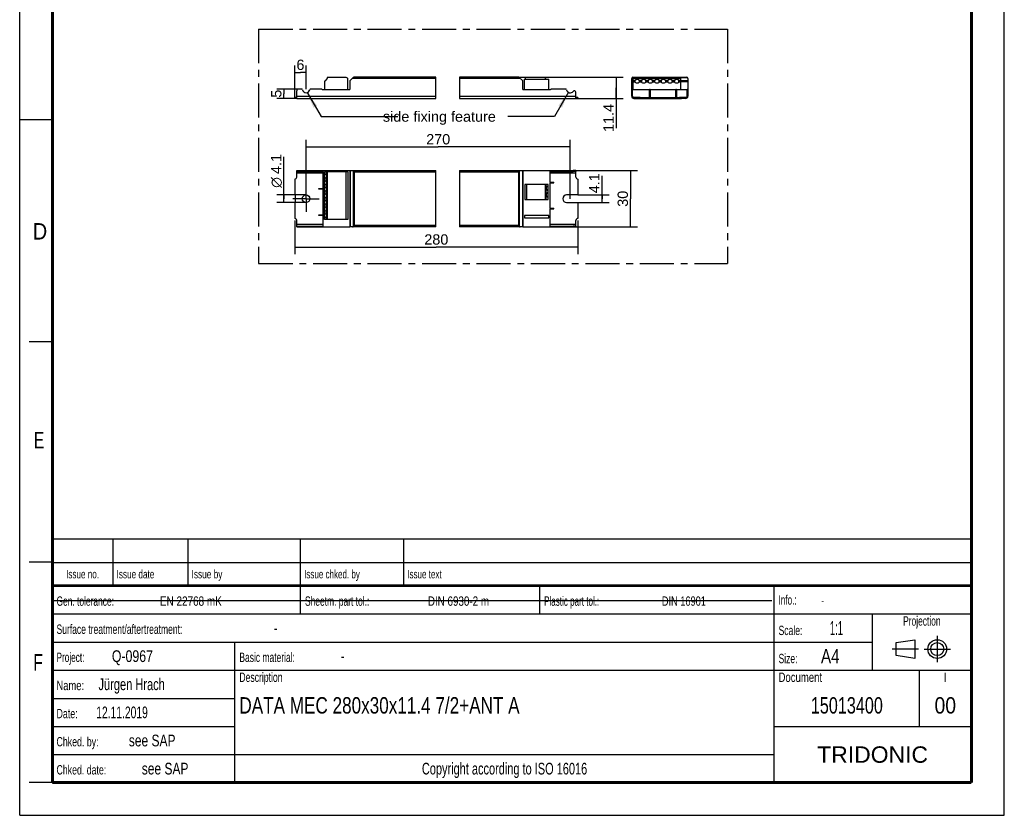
# Model space of a CAD drawing. Header units: millimetres. Extents: x 0 to 210, y 0 to 297.
# Tile 1 of 2: x 0 to 210, y 0 to 170. Entities that reach past the tile are written whole.
import ezdxf
from ezdxf.enums import TextEntityAlignment as Align

# ---------------------------------------------------------------- set-up
doc = ezdxf.new("R2010")
doc.units = ezdxf.units.MM
doc.header["$LTSCALE"] = 19.36
doc.linetypes.add('CENTER', pattern=[0.6, 0.375, -0.075, 0.075, -0.075])
doc.layers.get('0').update_dxf_attribs({"linetype": 'CONTINUOUS'})
for name, color, linetype in [('DEFAULT_1', 7, 'CENTER'), ('Z_AXIS', 7, 'CONTINUOUS'), ('Z_DIM_2D', 7, 'CONTINUOUS'), ('Z_NOTICE', 7, 'CONTINUOUS'), ('Z_SURFACE', 7, 'CONTINUOUS')]:
    doc.layers.add(name, color=color, linetype=linetype)
doc.styles.get("Standard").update_dxf_attribs({"font": 'txt', "width": 0.7})
doc.styles.add('TEXTSTYLE_2', font='txt', dxfattribs={"width": 0.75})
doc.styles.add('TEXTSTYLE_3', font='helveticaneueltw1g-ltcn.otf')
doc.styles.add('TEXTSTYLE_4', font='gdt', dxfattribs={"width": 0.7})
doc.styles.add('TEXTSTYLE_5', font='arial.ttf')
doc.dimstyles.new('DIMSTYLE_1', dxfattribs={"dimtxt": 2.2, "dimasz": 3.5, "dimexe": 1.5, "dimexo": 0, "dimgap": 0.55, "dimtad": 1, "dimdec": 4, "dimlfac": 2.5, "dimdsep": 46, "dimtxsty": 'TEXTSTYLE_3', "dimblk": '_FILLED', "dimblk1": '_FILLED', "dimblk2": '_FILLED', "dimcen": 0.09, "dimclrt": 5, "dimadec": 4, "dimazin": 2, "dimtp": 0.2, "dimtm": 0.2, "dimtfac": 1, "dimtdec": 4, "dimtofl": 0, "dimtmove": 0, "dimatfit": 3, "dimldrblk": '_FILLED', "dimfxl": 1, "dimtolj": 1, "dimarcsym": 0})
doc.dimstyles.new('DIMSTYLE_2', dxfattribs={"dimtxt": 2.2, "dimasz": 3.5, "dimexe": 1.5, "dimexo": 0, "dimgap": 0.55, "dimtad": 1, "dimdec": 4, "dimlfac": 2.5, "dimdsep": 46, "dimtxsty": 'TEXTSTYLE_3', "dimblk": '_FILLED', "dimblk1": '_FILLED', "dimblk2": '_FILLED', "dimcen": 0.09, "dimclrt": 5, "dimadec": 4, "dimazin": 2, "dimtp": 0.1, "dimtm": 0.1, "dimtfac": 1, "dimtdec": 4, "dimtofl": 0, "dimtmove": 0, "dimatfit": 3, "dimldrblk": '_FILLED', "dimfxl": 1, "dimtolj": 1, "dimarcsym": 0})
doc.dimstyles.new('DIMSTYLE_3', dxfattribs={"dimtxt": 2.2, "dimasz": 3.5, "dimexe": 1.5, "dimexo": 0, "dimgap": 0.55, "dimtad": 1, "dimdec": 4, "dimlfac": 2.5, "dimdsep": 46, "dimtxsty": 'TEXTSTYLE_3', "dimblk": '_FILLED', "dimblk1": '_FILLED', "dimblk2": '_FILLED', "dimcen": 0.09, "dimclrt": 5, "dimadec": 4, "dimazin": 2, "dimtp": 0.5, "dimtm": 0.5, "dimtfac": 1, "dimtdec": 4, "dimtofl": 0, "dimtmove": 0, "dimatfit": 3, "dimldrblk": '_FILLED', "dimfxl": 1, "dimtolj": 1, "dimarcsym": 0})
doc.dimstyles.get("Standard").update_dxf_attribs({"dimtxt": 3.5, "dimasz": 3.5, "dimexe": 1.5, "dimexo": 0, "dimtad": 1, "dimdec": 4, "dimdsep": 46, "dimtxsty": 'STANDARD', "dimblk": '_FILLED', "dimblk1": '_FILLED', "dimblk2": '_FILLED', "dimcen": 0.09, "dimclrt": 5, "dimadec": 4, "dimazin": 2, "dimtol": 1, "dimtp": 0.0001, "dimtm": 0.0001, "dimtfac": 1, "dimtdec": 4, "dimtofl": 0, "dimtmove": 0, "dimatfit": 3, "dimldrblk": '_FILLED', "dimfxl": 1, "dimtolj": 1, "dimarcsym": 0})

# ---------------------------------------------------------------- blocks, each defined once
blk = doc.blocks.new('PROJEKTIONSMETHODE_BL0', base_point=(192.31, 35.47))
at = {"color": 2, "linetype": 'CONTINUOUS'}
for p, q in [((186.91, 36.87), (190.91, 37.47)), ((186.91, 34.07), (186.91, 36.87)), ((190.91, 37.47), (190.91, 33.47)), ((190.91, 33.47), (186.91, 34.07))]:
    blk.add_line(p, q, dxfattribs=at)
for radius in [2, 1.4]:
    blk.add_circle((195.71, 35.47), radius, dxfattribs=at)
at = {"layer": 'DEFAULT_1', "color": 2, "linetype": 'CENTER'}
for p, q in [((195.71, 38.27), (195.71, 32.67)), ((191.71, 35.47), (186.11, 35.47)), ((192.91, 35.47), (198.5, 35.47))]:
    blk.add_line(p, q, dxfattribs=at)
blk = doc.blocks.new('*D0')
at = {"layer": 'Z_DIM_2D', "color": 2, "linetype": 'CONTINUOUS'}
for p, q in [((106.36, 157.53), (128.74, 157.53)), ((127.24, 157.53), (127.24, 155.25)), ((127.24, 152.97), (127.24, 155.25)), ((127.24, 155.25), (127.24, 146.61)), ((118.63, 152.97), (128.74, 152.97))]:
    blk.add_line(p, q, dxfattribs=at)
at = {"layer": 'Z_DIM_2D', "color": 5, "linetype": 'CONTINUOUS', "style": 'TEXTSTYLE_3'}
blk.add_text('11.4', height=2.2, rotation=90, dxfattribs=at).set_placement((126.69, 151.79), align=Align.RIGHT)
blk = doc.blocks.new('_FILLED')
at = {"color": 0, "linetype": 'BYBLOCK'}
blk.add_solid([(0, 0), (-1, 0.125), (-1, -0.125)], dxfattribs=at)
blk = doc.blocks.new('_NONE')
blk = doc.blocks.new('*D1')
at = {"layer": 'Z_DIM_2D', "color": 2, "linetype": 'CONTINUOUS'}
for p, q in [((124.2, 131.55), (124.2, 136.42)), ((119.03, 132.37), (125.7, 132.37)), ((124.2, 132.37), (124.2, 131.55)), ((119.03, 130.73), (125.7, 130.73)), ((124.2, 130.73), (124.2, 131.55))]:
    blk.add_line(p, q, dxfattribs=at)
at = {"layer": 'Z_DIM_2D', "color": 5, "linetype": 'CONTINUOUS', "style": 'TEXTSTYLE_3'}
blk.add_text('4.1', height=2.2, rotation=90, dxfattribs=at).set_placement((123.65, 132.73))
blk = doc.blocks.new('*D2')
at = {"layer": 'Z_DIM_2D', "color": 2, "linetype": 'CONTINUOUS'}
for p, q in [((118.06, 137.55), (131.77, 137.55)), ((130.27, 137.55), (130.27, 131.55)), ((130.27, 125.55), (130.27, 131.55)), ((118.06, 125.55), (131.77, 125.55))]:
    blk.add_line(p, q, dxfattribs=at)
at = {"layer": 'Z_DIM_2D', "color": 5, "linetype": 'CONTINUOUS', "style": 'TEXTSTYLE_3'}
blk.add_text('30', height=2.2, rotation=90, dxfattribs=at).set_placement((129.72, 131.55), align=Align.CENTER)
blk = doc.blocks.new('*D3')
at = {"layer": 'Z_DIM_2D', "color": 2, "linetype": 'CONTINUOUS'}
for p, q in [((56.35, 131.55), (56.35, 140.52)), ((61.08, 132.37), (54.85, 132.37)), ((56.35, 132.37), (56.35, 131.55)), ((61.08, 130.73), (54.85, 130.73)), ((56.35, 130.73), (56.35, 131.55))]:
    blk.add_line(p, q, dxfattribs=at)
at = {"layer": 'Z_DIM_2D', "color": 5, "linetype": 'CONTINUOUS'}
for s, style, p in [('4.1', 'TEXTSTYLE_3', (55.8, 136.83)), ('n', 'TEXTSTYLE_4', (55.8, 133.89))]:
    blk.add_text(s, height=2.2, rotation=90, dxfattribs=dict(at, style=style)).set_placement(p)
blk = doc.blocks.new('*D4')
at = {"layer": 'Z_DIM_2D', "color": 2, "linetype": 'CONTINUOUS'}
for p, q in [((58.68, 126.93), (58.68, 119.72)), ((119.03, 126.95), (119.03, 119.72)), ((58.68, 121.22), (88.86, 121.22)), ((119.03, 121.22), (88.86, 121.22))]:
    blk.add_line(p, q, dxfattribs=at)
at = {"layer": 'Z_DIM_2D', "color": 5, "linetype": 'CONTINUOUS', "style": 'TEXTSTYLE_3'}
blk.add_text('280', height=2.2, dxfattribs=at).set_placement((88.86, 121.77), align=Align.CENTER)
blk = doc.blocks.new('*D5')
at = {"layer": 'Z_DIM_2D', "color": 2, "linetype": 'CONTINUOUS'}
for p, q in [((59.48, 154.97), (54.87, 154.97)), ((56.37, 154.97), (56.37, 153.97)), ((56.37, 152.97), (56.37, 153.97)), ((59.08, 152.97), (54.87, 152.97))]:
    blk.add_line(p, q, dxfattribs=at)
at = {"layer": 'Z_DIM_2D', "color": 5, "linetype": 'CONTINUOUS', "style": 'TEXTSTYLE_3'}
blk.add_text('5', height=2.2, rotation=90, dxfattribs=at).set_placement((55.82, 153.97), align=Align.CENTER)
blk = doc.blocks.new('*D6')
at = {"layer": 'Z_DIM_2D', "color": 2, "linetype": 'CONTINUOUS'}
for p, q in [((58.68, 153.13), (58.68, 159.99)), ((61.08, 154.97), (61.08, 159.99)), ((58.68, 158.49), (59.88, 158.49)), ((61.08, 158.49), (59.88, 158.49))]:
    blk.add_line(p, q, dxfattribs=at)
at = {"layer": 'Z_DIM_2D', "color": 5, "linetype": 'CONTINUOUS', "style": 'TEXTSTYLE_3'}
blk.add_text('6', height=2.2, dxfattribs=at).set_placement((59.88, 159.04), align=Align.CENTER)
blk = doc.blocks.new('*D7')
at = {"layer": 'Z_DIM_2D', "color": 2, "linetype": 'CONTINUOUS'}
for p, q in [((61.08, 133.53), (61.08, 144.1)), ((117.43, 131.55), (117.43, 144.1)), ((61.08, 142.6), (89.26, 142.6)), ((117.43, 142.6), (89.26, 142.6))]:
    blk.add_line(p, q, dxfattribs=at)
at = {"layer": 'Z_DIM_2D', "color": 5, "linetype": 'CONTINUOUS', "style": 'TEXTSTYLE_3'}
blk.add_text('270', height=2.2, dxfattribs=at).set_placement((89.26, 143.15), align=Align.CENTER)

msp = doc.modelspace()

# ---------------------------------------------------------------- linework, layer by layer
at = {"color": 2, "linetype": 'CONTINUOUS'}
for p, q in [((0, 0), (0, 297)), ((210, 0), (210, 297)), ((88.785406, 152.967704), (88.785406, 157.527704)), ((93.785487, 157.527704), (93.785487, 152.967704)), ((0, 148.5), (7, 148.5)), ((88.785406, 125.550132), (88.785406, 137.550132)), ((93.785487, 137.550132), (93.785487, 125.550132)), ((7, 101), (2, 101)), ((6.913619, 48.960154), (6.913619, 58.960154)), ((6.913619, 58.960154), (202.913619, 58.960154)), ((19.913619, 48.960154), (19.913619, 58.960154)), ((35.913619, 48.960154), (35.913619, 58.960154)), ((59.913619, 48.960154), (59.913619, 58.960154)), ((81.913619, 48.960154), (81.913619, 58.960154)), ((202.913619, 48.960154), (202.913619, 58.960154)), ((7, 54), (2, 54)), ((6.913619, 53.960154), (202.913619, 53.960154)), ((6.913546, 6.960131), (6.913546, 48.960131)), ((6.913546, 48.960131), (202.913546, 48.960131)), ((6.913619, 48.960154), (202.913619, 48.960154)), ((59.913546, 42.960131), (59.913546, 48.960131)), ((110.913546, 42.960131), (110.913546, 48.960131)), ((160.913546, 6.960131), (160.913546, 48.960131)), ((202.913546, 6.960131), (202.913546, 48.960131)), ((6.913546, 42.960131), (202.913546, 42.960131)), ((181.913546, 30.960131), (181.913546, 42.960131)), ((6.913546, 36.960131), (181.913546, 36.960131)), ((45.913546, 6.960131), (45.913546, 36.960131)), ((6.913546, 30.960131), (202.913546, 30.960131)), ((191.913546, 18.960131), (191.913546, 30.960131)), ((6.913546, 24.960131), (45.913546, 24.960131)), ((6.913546, 18.960131), (45.913546, 18.960131)), ((160.913546, 18.960131), (202.913546, 18.960131)), ((6.913546, 12.960131), (160.913546, 12.960131)), ((7, 7), (2, 7)), ((6.913546, 6.960131), (202.913546, 6.960131)), ((0, 0), (210, 0))]:
    msp.add_line(p, q, dxfattribs=at)
at = {"color": 7, "linetype": 'CONTINUOUS'}
for p, q in [((88.785406, 157.527704), (71.353021, 157.527704)), ((106.364691, 157.527704), (93.785487, 157.527704)), ((130.802931, 157.527704), (142.242931, 157.527704)), ((70.403322, 156.578004), (70.403322, 154.863704)), ((70.485332, 156.775994), (71.155032, 157.445694)), ((106.562681, 157.445694), (107.23238, 156.775994)), ((107.31439, 154.863704), (107.31439, 156.578004)), ((107.69039, 154.863704), (107.69039, 157.103704)), ((107.69039, 157.103704), (112.89039, 157.103704)), ((112.89039, 154.863704), (112.89039, 157.103704)), ((130.522931, 153.447704), (130.522931, 157.247704)), ((142.522931, 157.247704), (142.522931, 153.447704)), ((59.083322, 152.967704), (59.083322, 154.567704)), ((60.103526, 154.967704), (59.483322, 154.967704)), ((64.317047, 154.967704), (62.063118, 154.967704)), ((64.430185, 154.920841), (64.487322, 154.863704)), ((113.23039, 154.863704), (113.33439, 154.967704)), ((116.454595, 154.967704), (113.33439, 154.967704)), ((118.63439, 152.967704), (118.63439, 154.274904)), ((130.522931, 154.967704), (130.682931, 154.967704)), ((130.682931, 153.447704), (130.682931, 154.967704)), ((130.682931, 154.863704), (142.362931, 154.863704)), ((134.342931, 153.127704), (134.342931, 154.847704)), ((134.502931, 154.847704), (134.342931, 154.847704)), ((134.502931, 154.847704), (134.502931, 153.127704)), ((140.102931, 154.847704), (139.942931, 154.847704)), ((139.942931, 153.127704), (139.942931, 154.847704)), ((140.102931, 154.847704), (140.102931, 153.127704)), ((142.362931, 154.967704), (142.522931, 154.967704)), ((142.362931, 153.447704), (142.362931, 154.967704)), ((59.083322, 153.127704), (58.683322, 153.127704)), ((59.083322, 152.967704), (88.785406, 152.967704)), ((93.785487, 152.967704), (118.63439, 152.967704)), ((119.03439, 153.127704), (118.63439, 153.127704)), ((132.322931, 153.127704), (131.002931, 153.127704)), ((131.002931, 152.967704), (131.922931, 152.967704)), ((142.042931, 153.127704), (140.722931, 153.127704)), ((142.042931, 152.967704), (141.122931, 152.967704)), ((59.083322, 136.150132), (59.083322, 137.550132)), ((59.083322, 137.550132), (64.487322, 137.550132)), ((59.083322, 137.390132), (64.683322, 137.390132)), ((64.487322, 137.550132), (64.487322, 137.390132)), ((64.683322, 137.390132), (64.683322, 125.710132)), ((70.403322, 137.550132), (70.403322, 125.550132)), ((70.403322, 137.550132), (88.785406, 137.550132)), ((93.785487, 137.550132), (107.31439, 137.550132)), ((107.31439, 137.550132), (107.31439, 125.550132)), ((113.03439, 137.390132), (113.03439, 135.130132)), ((113.03439, 137.390132), (118.061483, 137.390132)), ((113.23039, 137.550132), (113.23039, 137.390132)), ((113.23039, 137.550132), (118.061483, 137.550132)), ((118.63439, 136.150132), (118.63439, 137.390132)), ((113.03439, 135.130132), (113.93439, 135.130132)), ((113.03439, 134.970132), (113.03439, 129.530132)), ((113.03439, 134.970132), (113.93439, 134.970132)), ((113.23039, 135.130132), (113.23039, 134.970132)), ((113.33439, 135.130132), (113.33439, 134.970132)), ((113.93439, 134.970132), (113.93439, 135.130132)), ((63.783322, 133.570132), (63.783322, 133.730132)), ((63.783322, 133.730132), (64.683322, 133.730132)), ((64.683322, 133.570132), (63.783322, 133.570132)), ((119.03439, 132.370132), (116.63439, 132.370132)), ((116.63439, 130.730132), (119.03439, 130.730132)), ((63.783322, 127.970132), (63.783322, 128.130132)), ((63.783322, 128.130132), (64.683322, 128.130132)), ((113.03439, 129.530132), (113.93439, 129.530132)), ((113.03439, 129.370132), (113.03439, 125.710132)), ((113.03439, 129.370132), (113.93439, 129.370132)), ((113.23039, 129.530132), (113.23039, 129.370132)), ((113.33439, 129.530132), (113.33439, 129.370132)), ((113.93439, 129.370132), (113.93439, 129.530132)), ((59.083322, 125.550132), (59.083322, 126.950132)), ((64.683322, 127.970132), (63.783322, 127.970132)), ((107.69039, 127.950132), (107.69039, 127.470132)), ((112.89039, 127.950132), (107.69039, 127.950132)), ((107.69039, 127.470132), (112.89039, 127.470132)), ((112.89039, 127.470132), (112.89039, 127.950132)), ((118.63439, 125.710132), (118.63439, 126.950132)), ((59.083322, 125.710132), (64.683322, 125.710132)), ((59.083322, 125.550132), (64.487322, 125.550132)), ((64.487322, 125.710132), (64.487322, 125.550132)), ((88.785406, 125.550132), (70.403322, 125.550132)), ((107.31439, 125.550132), (93.785487, 125.550132)), ((113.03439, 125.710132), (118.061483, 125.710132)), ((113.23039, 125.710132), (113.23039, 125.550132)), ((113.23039, 125.550132), (118.061483, 125.550132)), ((7.100278, 45.828668), (160.431037, 45.819166))]:
    msp.add_line(p, q, dxfattribs=at)
at = {"color": 9, "linetype": 'CONTINUOUS'}
for p, q in [((88.785406, 157.247704), (70.957042, 157.247704)), ((106.76067, 157.247704), (93.785487, 157.247704)), ((130.522931, 156.775994), (130.782931, 156.775994)), ((130.522931, 156.578004), (130.782931, 156.578004)), ((130.604941, 157.445694), (142.440921, 157.445694)), ((140.942931, 156.775994), (142.522931, 156.775994)), ((140.942931, 156.578004), (142.522931, 156.578004)), ((59.083322, 153.447704), (88.785406, 153.447704)), ((93.785487, 153.447704), (118.63439, 153.447704)), ((130.522931, 154.567704), (130.682931, 154.567704)), ((134.502931, 154.687704), (134.342931, 154.687704)), ((140.102931, 154.687704), (139.942931, 154.687704)), ((142.362931, 154.567704), (142.522931, 154.567704)), ((131.922931, 153.127704), (131.922931, 152.967704)), ((141.122931, 153.127704), (141.122931, 152.967704)), ((59.083322, 137.070132), (64.683322, 137.070132)), ((59.483322, 137.550132), (59.483322, 137.390132)), ((60.103526, 137.390132), (60.103526, 137.550132)), ((60.299485, 137.390132), (60.299485, 137.550132)), ((61.867158, 137.550132), (61.867158, 137.390132)), ((62.063118, 137.550132), (62.063118, 137.390132)), ((64.317047, 137.550132), (64.317047, 137.390132)), ((64.430185, 137.550132), (64.430185, 137.390132)), ((70.485332, 137.550132), (70.485332, 125.550132)), ((71.155032, 137.468121), (71.155032, 125.632142)), ((71.353021, 137.270132), (71.353021, 125.830132)), ((71.353021, 137.270132), (88.785406, 137.270132)), ((93.785487, 137.270132), (106.364691, 137.270132)), ((106.364691, 137.270132), (106.364691, 125.830132)), ((106.562681, 137.468121), (106.562681, 125.632142)), ((107.23238, 137.550132), (107.23238, 125.550132)), ((113.03439, 137.070132), (118.63439, 137.070132)), ((113.287528, 137.550132), (113.287528, 137.390132)), ((113.400665, 137.550132), (113.400665, 137.390132)), ((116.454595, 137.390132), (116.454595, 137.550132)), ((116.650554, 137.390132), (116.650554, 137.550132)), ((113.77439, 134.970132), (113.77439, 135.130132)), ((63.943322, 133.570132), (63.943322, 133.730132)), ((63.943322, 127.970132), (63.943322, 128.130132)), ((113.77439, 129.370132), (113.77439, 129.530132)), ((64.683322, 126.030132), (59.083322, 126.030132)), ((118.63439, 126.030132), (113.03439, 126.030132)), ((59.483322, 125.710132), (59.483322, 125.550132)), ((60.103526, 125.550132), (60.103526, 125.710132)), ((60.299485, 125.550132), (60.299485, 125.710132)), ((61.867158, 125.710132), (61.867158, 125.550132)), ((62.063118, 125.710132), (62.063118, 125.550132)), ((64.317047, 125.710132), (64.317047, 125.550132)), ((64.430185, 125.710132), (64.430185, 125.550132)), ((88.785406, 125.830132), (71.353021, 125.830132)), ((106.364691, 125.830132), (93.785487, 125.830132)), ((113.287528, 125.710132), (113.287528, 125.550132)), ((113.400665, 125.710132), (113.400665, 125.550132)), ((116.454595, 125.550132), (116.454595, 125.710132)), ((116.650554, 125.550132), (116.650554, 125.710132))]:
    msp.add_line(p, q, dxfattribs=at)
at = {"color": 7, "linetype": 'CONTINUOUS'}
for points, const_width in [([(7, 7), (7, 290)], 0.7), ([(203, 7), (203, 290)], 0.7), ([(7, 49), (203, 49)], 0.5), ([(7, 7), (203, 7)], 0.7)]:
    msp.add_lwpolyline(points, dxfattribs=dict(at, const_width=const_width))
for points in [[(71.155032, 137.468121), (71.129643, 137.490836), (71.101029, 137.510272), (71.06902, 137.52675), (71.034125, 137.539312), (70.996856, 137.546999), (70.957042, 137.550132)], [(71.216528, 137.406625), (71.184661, 137.438072), (71.155032, 137.468121)], [(71.353021, 137.270132), (71.318328, 137.305126), (71.283614, 137.339539), (71.216528, 137.406625)], [(106.501184, 137.406625), (106.434098, 137.339539), (106.399685, 137.304825), (106.364691, 137.270132)], [(106.562681, 137.468121), (106.532631, 137.438492), (106.501184, 137.406625)], [(106.76067, 137.550132), (106.720857, 137.546999), (106.683587, 137.539312), (106.648692, 137.52675), (106.616683, 137.510272), (106.588069, 137.490836), (106.562681, 137.468121)], [(70.957042, 125.550132), (70.996856, 125.553264), (71.034125, 125.560951), (71.06902, 125.573513), (71.101029, 125.589991), (71.129643, 125.609427), (71.155032, 125.632142)], [(71.216528, 125.693638), (71.185081, 125.661772), (71.155032, 125.632142)], [(71.353021, 125.830132), (71.318027, 125.795439), (71.283614, 125.760724), (71.216528, 125.693638)], [(106.364691, 125.830132), (106.399384, 125.795137), (106.434098, 125.760724), (106.501184, 125.693638)], [(106.501184, 125.693638), (106.533051, 125.662191), (106.562681, 125.632142)], [(106.562681, 125.632142), (106.588069, 125.609427), (106.616683, 125.589991), (106.648692, 125.573513), (106.683587, 125.560951), (106.720857, 125.553264), (106.76067, 125.550132)]]:
    msp.add_lwpolyline(points, dxfattribs=at)
msp.add_circle((61.083322, 131.550132), 0.82, dxfattribs=at)
for centre, radius, start, end in [((71.353021, 157.247704), 0.28, 90, 135), ((106.364691, 157.247704), 0.28, 45, 90), ((130.802931, 157.247704), 0.28, 90, 180), ((142.242931, 157.247704), 0.28, 0, 90), ((70.683322, 156.578004), 0.28, 135, 180), ((107.03439, 156.578004), 0.28, 0, 45), ((59.483322, 154.567704), 0.4, 90, 180), ((60.103526, 154.767704), 0.2, 11.53695903, 90), ((61.083322, 154.967704), 0.8, 191.53695903, 348.46304097), ((62.063118, 154.767704), 0.2, 90, 168.46304097), ((64.317047, 154.807704), 0.16, 45, 90), ((113.400665, 154.807704), 0.16, 90, 135), ((116.454595, 154.767704), 0.2, 11.53695903, 90), ((117.43439, 154.967704), 0.8, 191.53695903, 321.61591402), ((131.002931, 153.447704), 0.48, 180, 270), ((131.002931, 153.447704), 0.32, 180, 270), ((142.042931, 153.447704), 0.48, 270, 360), ((142.042931, 153.447704), 0.32, 270, 360), ((58.683322, 136.150132), 0.4, 270, 360), ((119.03439, 136.150132), 0.4, 180, 270), ((116.63439, 131.550132), 0.82, 90, 270), ((58.683322, 126.950132), 0.4, 0, 90), ((119.03439, 126.950132), 0.4, 90, 180)]:
    msp.add_arc(centre, radius, start, end, dxfattribs=at)
at = {"layer": 'DEFAULT_1', "color": 5, "linetype": 'CENTER'}
for p, q in [((50.967141, 167.757403), (50.967141, 117.743956)), ((50.967141, 167.757403), (150.98209, 167.757403)), ((150.98209, 167.757403), (150.98209, 117.743956)), ((50.967141, 117.743956), (150.98209, 117.743956))]:
    msp.add_line(p, q, dxfattribs=at)
at = {"layer": 'Z_AXIS', "color": 7, "linetype": 'CONTINUOUS'}
for p, q in [((65.003322, 156.458313), (65.003322, 154.863704)), ((65.528174, 157.148851), (65.120479, 156.741155)), ((65.563322, 157.343704), (65.563322, 157.233704)), ((69.603322, 157.423704), (65.643322, 157.423704)), ((70.003322, 154.863704), (70.003322, 157.023704)), ((112.07439, 157.423704), (108.11439, 157.423704)), ((112.15439, 157.233304), (112.15439, 157.343704)), ((112.237181, 157.103704), (112.211782, 157.130931)), ((130.782931, 157.423704), (130.782931, 154.863704)), ((140.942931, 157.423704), (130.782931, 157.423704)), ((140.942931, 157.423704), (140.942931, 154.863704)), ((58.683322, 152.967704), (58.683322, 153.127704)), ((59.083322, 152.967704), (58.683322, 152.967704)), ((119.03439, 152.967704), (118.63439, 152.967704)), ((119.03439, 153.127704), (119.03439, 152.967704)), ((131.922931, 152.967704), (141.122931, 152.967704)), ((132.322931, 152.967704), (132.322931, 153.127704)), ((132.322931, 153.127704), (140.722931, 153.127704)), ((135.702931, 152.967704), (135.702931, 153.127704)), ((137.342931, 152.967704), (137.342931, 153.127704)), ((140.722931, 152.967704), (140.722931, 153.127704)), ((65.003322, 127.130132), (65.003322, 137.290132)), ((70.003322, 137.290132), (65.003322, 137.290132)), ((65.563322, 127.130132), (65.563322, 137.290132)), ((70.003322, 137.290132), (70.003322, 127.130132)), ((118.061483, 137.390132), (118.061483, 137.550132)), ((118.63439, 137.550132), (118.061483, 137.550132)), ((118.63439, 137.390132), (118.061483, 137.390132)), ((118.63439, 137.550132), (118.63439, 137.390132)), ((58.683322, 135.750132), (58.683322, 132.370132)), ((107.711991, 134.570132), (107.711991, 131.410132)), ((112.71439, 134.570132), (107.712064, 134.570132)), ((108.11439, 134.570132), (108.11439, 131.410132)), ((112.15439, 134.570132), (112.15439, 131.410132)), ((112.211782, 134.570132), (112.211782, 131.410132)), ((112.60738, 134.570132), (112.60738, 134.222202)), ((112.71439, 131.410132), (112.71439, 134.570132)), ((119.03439, 135.750132), (119.03439, 132.370132)), ((58.683322, 132.370132), (58.723322, 132.370132)), ((112.60738, 133.358061), (112.60738, 132.822202)), ((58.683322, 130.730132), (58.683322, 127.350132)), ((58.683322, 130.730132), (58.723322, 130.730132)), ((58.803322, 130.810132), (58.803322, 132.290132)), ((107.712005, 131.410132), (112.710161, 131.410132)), ((112.60738, 131.958061), (112.60738, 131.422202)), ((119.03439, 130.730132), (119.03439, 127.350132)), ((70.003322, 127.130132), (65.003322, 127.130132)), ((118.63439, 125.710132), (118.061483, 125.710132)), ((118.061483, 125.550132), (118.061483, 125.710132)), ((118.63439, 125.550132), (118.061483, 125.550132)), ((118.63439, 125.710132), (118.63439, 125.550132))]:
    msp.add_line(p, q, dxfattribs=at)
at = {"layer": 'Z_AXIS', "color": 9, "linetype": 'CONTINUOUS'}
for p, q in [((140.942931, 157.343704), (130.782931, 157.343704)), ((140.942931, 157.233704), (130.782931, 157.233704)), ((140.942931, 157.148851), (130.782931, 157.148851)), ((131.278896, 156.741155), (130.782931, 156.741155)), ((131.295198, 156.458313), (130.782931, 156.458313)), ((132.695198, 156.458313), (132.110663, 156.458313)), ((132.678896, 156.741155), (132.126965, 156.741155)), ((134.095198, 156.458313), (133.510663, 156.458313)), ((134.078896, 156.741155), (133.526965, 156.741155)), ((135.495198, 156.458313), (134.910663, 156.458313)), ((135.478896, 156.741155), (134.926965, 156.741155)), ((136.895198, 156.458313), (136.310663, 156.458313)), ((136.878896, 156.741155), (136.326965, 156.741155)), ((138.295198, 156.458313), (137.710663, 156.458313)), ((138.278896, 156.741155), (137.726965, 156.741155)), ((139.695198, 156.458313), (139.110663, 156.458313)), ((139.678896, 156.741155), (139.126965, 156.741155)), ((140.942931, 156.458313), (140.510663, 156.458313)), ((140.942931, 156.741155), (140.526965, 156.741155)), ((135.782931, 153.127704), (135.782931, 152.967704)), ((137.262931, 153.127704), (137.262931, 152.967704)), ((65.120479, 136.794166), (65.120479, 137.290132)), ((65.528174, 127.130132), (65.528174, 137.290132)), ((65.643322, 127.130132), (65.643322, 137.290132)), ((69.603322, 127.130132), (69.603322, 137.290132)), ((65.120479, 135.394166), (65.120479, 135.946097)), ((65.120479, 133.994166), (65.120479, 134.546097)), ((112.07439, 134.570132), (112.07439, 131.410132)), ((65.120479, 132.594166), (65.120479, 133.146097)), ((65.120479, 131.194166), (65.120479, 131.746097)), ((65.120479, 129.794166), (65.120479, 130.346097)), ((65.120479, 128.394166), (65.120479, 128.946097)), ((65.120479, 127.130132), (65.120479, 127.546097))]:
    msp.add_line(p, q, dxfattribs=at)
at = {"layer": 'Z_AXIS', "color": 9, "linetype": 'CENTER'}
for q in [(61.083322, 134.370132), (58.263322, 131.550132), (61.083322, 128.730132), (63.903322, 131.550132)]:
    msp.add_line((61.083322, 131.550132), q, dxfattribs=at)
at = {"layer": 'Z_AXIS', "color": 7, "linetype": 'CONTINUOUS'}
for points in [[(65.003322, 136.777864), (65.004276, 136.787987), (65.007189, 136.796185), (65.012146, 136.802435), (65.019156, 136.80681), (65.028151, 136.809384), (65.039116, 136.810132)], [(65.039116, 136.810132), (65.054717, 136.808958), (65.073441, 136.805905)], [(65.073441, 136.805905), (65.095354, 136.800975), (65.120479, 136.794166)], [(65.120479, 135.946097), (65.170354, 135.963546), (65.21598, 135.985098), (65.257365, 136.011069), (65.294484, 136.040506), (65.327309, 136.072753), (65.355848, 136.10723), (65.380042, 136.143299), (65.400059, 136.180485), (65.415961, 136.218154), (65.428009, 136.256155), (65.436438, 136.294108), (65.441378, 136.332071), (65.44306, 136.369945), (65.441411, 136.407812), (65.436512, 136.445744), (65.428126, 136.483671), (65.41612, 136.521676), (65.400255, 136.559368), (65.380263, 136.596595), (65.356087, 136.632712), (65.327566, 136.667233), (65.294746, 136.699525), (65.257617, 136.729018), (65.216191, 136.755049), (65.17048, 136.776658), (65.120479, 136.794166)], [(65.039116, 135.930132), (65.028083, 135.930895), (65.019063, 135.933492), (65.012056, 135.937913), (65.007128, 135.94419), (65.004256, 135.952356), (65.003322, 135.962399)], [(65.003322, 135.377864), (65.004276, 135.387987), (65.007189, 135.396185), (65.012146, 135.402435), (65.019156, 135.40681), (65.028151, 135.409384), (65.039116, 135.410132)], [(65.039116, 134.530132), (65.028083, 134.530895), (65.019063, 134.533492), (65.012056, 134.537913), (65.007128, 134.54419), (65.004256, 134.552356), (65.003322, 134.562399)], [(65.073357, 135.934349), (65.060506, 135.932019), (65.04911, 135.930624), (65.039116, 135.930132)], [(65.039116, 135.410132), (65.054717, 135.408958), (65.073441, 135.405905)], [(65.073357, 134.534349), (65.060506, 134.532019), (65.04911, 134.530624), (65.039116, 134.530132)], [(65.120479, 135.946097), (65.103354, 135.941421), (65.08765, 135.937516), (65.073357, 135.934349)], [(65.120479, 134.546097), (65.103354, 134.541421), (65.08765, 134.537516), (65.073357, 134.534349)], [(65.073441, 135.405905), (65.095354, 135.400975), (65.120479, 135.394166)], [(65.120479, 134.546097), (65.170354, 134.563546), (65.21598, 134.585098), (65.257365, 134.611069), (65.294484, 134.640506), (65.327309, 134.672753), (65.355848, 134.70723), (65.380042, 134.743299), (65.400059, 134.780485), (65.415961, 134.818154), (65.428009, 134.856155), (65.436438, 134.894108), (65.441378, 134.932071), (65.44306, 134.969945), (65.441411, 135.007812), (65.436512, 135.045744), (65.428126, 135.083671), (65.41612, 135.121676), (65.400255, 135.159368), (65.380263, 135.196595), (65.356087, 135.232712), (65.327566, 135.267233), (65.294746, 135.299525), (65.257617, 135.329018), (65.216191, 135.355049), (65.17048, 135.376658), (65.120479, 135.394166)], [(65.003322, 133.977864), (65.004276, 133.987987), (65.007189, 133.996185), (65.012146, 134.002435), (65.019156, 134.00681), (65.028151, 134.009384), (65.039116, 134.010132)], [(65.039116, 133.130132), (65.028083, 133.130895), (65.019063, 133.133492), (65.012056, 133.137913), (65.007128, 133.14419), (65.004256, 133.152356), (65.003322, 133.162399)], [(65.003322, 132.577864), (65.004276, 132.587987), (65.007189, 132.596185), (65.012146, 132.602435), (65.019156, 132.60681), (65.028151, 132.609384), (65.039116, 132.610132)], [(65.039116, 134.010132), (65.054717, 134.008958), (65.073441, 134.005905)], [(65.073357, 133.134349), (65.060506, 133.132019), (65.04911, 133.130624), (65.039116, 133.130132)], [(65.039116, 132.610132), (65.054717, 132.608958), (65.073441, 132.605905)], [(65.120479, 133.146097), (65.103354, 133.141421), (65.08765, 133.137516), (65.073357, 133.134349)], [(65.073441, 134.005905), (65.095354, 134.000975), (65.120479, 133.994166)], [(65.073441, 132.605905), (65.095354, 132.600975), (65.120479, 132.594166)], [(65.120479, 133.146097), (65.170354, 133.163546), (65.21598, 133.185098), (65.257365, 133.211069), (65.294484, 133.240506), (65.327309, 133.272753), (65.355848, 133.30723), (65.380042, 133.343299), (65.400059, 133.380485), (65.415961, 133.418154), (65.428009, 133.456155), (65.436438, 133.494108), (65.441378, 133.532071), (65.44306, 133.569945), (65.441411, 133.607812), (65.436512, 133.645744), (65.428126, 133.683671), (65.41612, 133.721676), (65.400255, 133.759368), (65.380263, 133.796595), (65.356087, 133.832712), (65.327566, 133.867233), (65.294746, 133.899525), (65.257617, 133.929018), (65.216191, 133.955049), (65.17048, 133.976658), (65.120479, 133.994166)], [(65.120479, 131.746097), (65.170354, 131.763546), (65.21598, 131.785098), (65.257365, 131.811069), (65.294484, 131.840506), (65.327309, 131.872753), (65.355848, 131.90723), (65.380042, 131.943299), (65.400059, 131.980485), (65.415961, 132.018154), (65.428009, 132.056155), (65.436438, 132.094108), (65.441378, 132.132071), (65.44306, 132.169945), (65.441411, 132.207812), (65.436512, 132.245744), (65.428126, 132.283671), (65.41612, 132.321676), (65.400255, 132.359368), (65.380263, 132.396595), (65.356087, 132.432712), (65.327566, 132.467233), (65.294746, 132.499525), (65.257617, 132.529018), (65.216191, 132.555049), (65.17048, 132.576658), (65.120479, 132.594166)], [(112.60738, 134.222202), (112.559734, 134.208834), (112.51563, 134.190948), (112.474973, 134.168183), (112.43805, 134.141625), (112.405161, 134.112072), (112.376174, 134.080022), (112.351089, 134.046073), (112.329806, 134.010723), (112.312299, 133.974597), (112.298338, 133.937907), (112.287735, 133.901074), (112.280337, 133.864097), (112.275896, 133.827134), (112.274496, 133.790132)], [(112.274496, 133.790132), (112.275888, 133.753232), (112.280305, 133.716364), (112.287663, 133.679482), (112.298216, 133.642722), (112.312127, 133.606065), (112.329589, 133.569942), (112.350839, 133.534567), (112.375902, 133.500574), (112.404887, 133.468467), (112.437785, 133.438852), (112.474715, 133.41224), (112.515406, 133.389424), (112.559599, 133.371484), (112.60738, 133.358061)], [(112.60738, 132.822202), (112.559734, 132.808834), (112.51563, 132.790948), (112.474973, 132.768183), (112.43805, 132.741625), (112.405161, 132.712072), (112.376174, 132.680022), (112.351089, 132.646073), (112.329806, 132.610723), (112.312299, 132.574597), (112.298338, 132.537907), (112.287735, 132.501074), (112.280337, 132.464097), (112.275896, 132.427134), (112.274496, 132.390132)], [(112.274496, 132.390132), (112.275888, 132.353232), (112.280305, 132.316364), (112.287663, 132.279482), (112.298216, 132.242722), (112.312127, 132.206065), (112.329589, 132.169942), (112.350839, 132.134567), (112.375902, 132.100574), (112.404887, 132.068467), (112.437785, 132.038852), (112.474715, 132.01224), (112.515406, 131.989424), (112.559599, 131.971484), (112.60738, 131.958061)], [(112.666673, 134.230122), (112.655343, 134.229676), (112.633314, 134.227126), (112.60738, 134.222202)], [(112.60738, 133.358061), (112.633493, 133.353121), (112.655575, 133.35057), (112.666701, 133.350137)], [(112.666673, 132.830122), (112.655343, 132.829676), (112.633314, 132.827126), (112.60738, 132.822202)], [(112.71439, 134.187395), (112.712722, 134.202629), (112.707743, 134.214418), (112.699547, 134.2226), (112.688125, 134.227656), (112.673468, 134.229961), (112.666673, 134.230122)], [(112.71439, 132.787395), (112.712722, 132.802629), (112.707743, 132.814418), (112.699547, 132.8226), (112.688125, 132.827656), (112.673468, 132.829961), (112.666673, 132.830122)], [(112.666701, 133.350137), (112.673653, 133.350311), (112.688229, 133.352636), (112.699569, 133.357666), (112.707725, 133.36582), (112.712712, 133.377611), (112.71439, 133.392868)], [(65.039116, 131.730132), (65.028083, 131.730895), (65.019063, 131.733492), (65.012056, 131.737913), (65.007128, 131.74419), (65.004256, 131.752356), (65.003322, 131.762399)], [(65.003322, 131.177864), (65.004276, 131.187987), (65.007189, 131.196185), (65.012146, 131.202435), (65.019156, 131.20681), (65.028151, 131.209384), (65.039116, 131.210132)], [(65.039116, 130.330132), (65.028083, 130.330895), (65.019063, 130.333492), (65.012056, 130.337913), (65.007128, 130.34419), (65.004256, 130.352356), (65.003322, 130.362399)], [(65.073357, 131.734349), (65.060506, 131.732019), (65.04911, 131.730624), (65.039116, 131.730132)], [(65.039116, 131.210132), (65.054717, 131.208958), (65.073441, 131.205905)], [(65.073357, 130.334349), (65.060506, 130.332019), (65.04911, 130.330624), (65.039116, 130.330132)], [(65.120479, 131.746097), (65.103354, 131.741421), (65.08765, 131.737516), (65.073357, 131.734349)], [(65.120479, 130.346097), (65.103354, 130.341421), (65.08765, 130.337516), (65.073357, 130.334349)], [(65.073441, 131.205905), (65.095354, 131.200975), (65.120479, 131.194166)], [(65.120479, 130.346097), (65.170354, 130.363546), (65.21598, 130.385098), (65.257365, 130.411069), (65.294484, 130.440506), (65.327309, 130.472753), (65.355848, 130.50723), (65.380042, 130.543299), (65.400059, 130.580485), (65.415961, 130.618154), (65.428009, 130.656155), (65.436438, 130.694108), (65.441378, 130.732071), (65.44306, 130.769945), (65.441411, 130.807812), (65.436512, 130.845744), (65.428126, 130.883671), (65.41612, 130.921676), (65.400255, 130.959368), (65.380263, 130.996595), (65.356087, 131.032712), (65.327566, 131.067233), (65.294746, 131.099525), (65.257617, 131.129018), (65.216191, 131.155049), (65.17048, 131.176658), (65.120479, 131.194166)], [(112.60738, 131.422202), (112.596046, 131.419685), (112.584807, 131.416834), (112.573662, 131.41365), (112.562611, 131.410132)], [(112.60738, 131.958061), (112.633493, 131.953121), (112.655575, 131.95057), (112.666701, 131.950137)], [(112.60738, 131.422202), (112.634883, 131.427394), (112.657992, 131.429854), (112.66669, 131.430113)], [(112.66669, 131.430113), (112.6767, 131.429721), (112.691513, 131.426576), (112.702708, 131.419999), (112.710161, 131.410132)], [(112.666701, 131.950137), (112.673653, 131.950311), (112.688229, 131.952636), (112.699569, 131.957666), (112.707725, 131.96582), (112.712712, 131.977611), (112.71439, 131.992868)], [(65.003322, 129.777864), (65.004276, 129.787987), (65.007189, 129.796185), (65.012146, 129.802435), (65.019156, 129.80681), (65.028151, 129.809384), (65.039116, 129.810132)], [(65.039116, 128.930132), (65.028083, 128.930895), (65.019063, 128.933492), (65.012056, 128.937913), (65.007128, 128.94419), (65.004256, 128.952356), (65.003322, 128.962399)], [(65.003322, 128.377864), (65.004276, 128.387987), (65.007189, 128.396185), (65.012146, 128.402435), (65.019156, 128.40681), (65.028151, 128.409384), (65.039116, 128.410132)], [(65.039116, 129.810132), (65.054717, 129.808958), (65.073441, 129.805905)], [(65.073357, 128.934349), (65.060506, 128.932019), (65.04911, 128.930624), (65.039116, 128.930132)], [(65.039116, 128.410132), (65.054717, 128.408958), (65.073441, 128.405905)], [(65.120479, 128.946097), (65.103354, 128.941421), (65.08765, 128.937516), (65.073357, 128.934349)], [(65.073441, 129.805905), (65.095354, 129.800975), (65.120479, 129.794166)], [(65.073441, 128.405905), (65.095354, 128.400975), (65.120479, 128.394166)], [(65.120479, 128.946097), (65.170354, 128.963546), (65.21598, 128.985098), (65.257365, 129.011069), (65.294484, 129.040506), (65.327309, 129.072753), (65.355848, 129.10723), (65.380042, 129.143299), (65.400059, 129.180485), (65.415961, 129.218154), (65.428009, 129.256155), (65.436438, 129.294108), (65.441378, 129.332071), (65.44306, 129.369945), (65.441411, 129.407812), (65.436512, 129.445744), (65.428126, 129.483671), (65.41612, 129.521676), (65.400255, 129.559368), (65.380263, 129.596595), (65.356087, 129.632712), (65.327566, 129.667233), (65.294746, 129.699525), (65.257617, 129.729018), (65.216191, 129.755049), (65.17048, 129.776658), (65.120479, 129.794166)], [(65.120479, 127.546097), (65.170354, 127.563546), (65.21598, 127.585098), (65.257365, 127.611069), (65.294484, 127.640506), (65.327309, 127.672753), (65.355848, 127.70723), (65.380042, 127.743299), (65.400059, 127.780485), (65.415961, 127.818154), (65.428009, 127.856155), (65.436438, 127.894108), (65.441378, 127.932071), (65.44306, 127.969945), (65.441411, 128.007812), (65.436512, 128.045744), (65.428126, 128.083671), (65.41612, 128.121676), (65.400255, 128.159368), (65.380263, 128.196595), (65.356087, 128.232712), (65.327566, 128.267233), (65.294746, 128.299525), (65.257617, 128.329018), (65.216191, 128.355049), (65.17048, 128.376658), (65.120479, 128.394166)], [(65.039116, 127.530132), (65.028083, 127.530895), (65.019063, 127.533492), (65.012056, 127.537913), (65.007128, 127.54419), (65.004256, 127.552356), (65.003322, 127.562399)], [(65.073357, 127.534349), (65.060506, 127.532019), (65.04911, 127.530624), (65.039116, 127.530132)], [(65.120479, 127.546097), (65.103354, 127.541421), (65.08765, 127.537516), (65.073357, 127.534349)]]:
    msp.add_lwpolyline(points, dxfattribs=at)
for centre in [(131.702931, 156.623704), (133.102931, 156.623704), (134.502931, 156.623704), (135.902931, 156.623704), (137.302931, 156.623704), (138.702931, 156.623704), (140.102931, 156.623704)]:
    msp.add_circle(centre, 0.44, dxfattribs=at)
for centre, radius, start, end in [((65.403322, 156.458313), 0.4, 135, 180), ((65.443322, 157.233704), 0.12, 315, 360), ((65.643322, 157.343704), 0.08, 90, 180), ((69.603322, 157.023704), 0.4, 0, 90), ((108.111991, 157.023711), 0.4, 89.65636717, 168.45755285), ((112.07439, 157.343704), 0.08, 0, 90), ((112.27439, 157.233304), 0.12, 180, 238.55122275), ((118.31439, 154.274904), 0.32, 0, 142.21683998), ((58.723322, 132.290132), 0.08, 0, 90), ((58.723322, 130.810132), 0.08, 270, 360)]:
    msp.add_arc(centre, radius, start, end, dxfattribs=at)
at = {"layer": 'Z_SURFACE', "color": 7, "linetype": 'CONTINUOUS'}
for p, q in [((64.487322, 154.863704), (70.403322, 154.863704)), ((107.31439, 154.863704), (113.23039, 154.863704)), ((64.487322, 137.550132), (70.403322, 137.550132)), ((107.31439, 137.550132), (113.23039, 137.550132)), ((64.487322, 125.550132), (70.403322, 125.550132)), ((107.31439, 125.550132), (113.23039, 125.550132))]:
    msp.add_line(p, q, dxfattribs=at)

# ---------------------------------------------------------------- block references
at = {"color": 2, "linetype": 'CONTINUOUS'}
msp.add_blockref('PROJEKTIONSMETHODE_BL0', (192.305085, 35.469747), dxfattribs=at)

# ---------------------------------------------------------------- texts
at = {"color": 5, "linetype": 'CONTINUOUS', "style": 'TEXTSTYLE_2'}
for s, width, p in [('D', 0.904762, (2.807294, 122.85717)), ('E', 0.714286, (3.002453, 78.302471)), ('F', 0.714286, (2.922192, 30.897042))]:
    msp.add_text(s, height=3.5, dxfattribs=dict(at, width=width)).set_placement(p)
at = {"layer": 'Z_NOTICE', "color": 5, "linetype": 'CONTINUOUS', "style": 'TEXTSTYLE_3'}
msp.add_text('side fixing feature   ', height=2.2, dxfattribs=at).set_placement((104.116003, 147.991433), align=Align.RIGHT)
at = {"layer": 'Z_NOTICE', "color": 5, "linetype": 'CONTINUOUS', "style": 'TEXTSTYLE_2'}
for s, height, width, p in [('Issue date ', 1.8, 0.725108, (20.663619, 50.560154)), ('Issue by ', 1.8, 0.732804, (36.663619, 50.560154)), ('Issue chked. by', 1.8, 0.711111, (60.663619, 50.560154)), ('Issue text ', 1.8, 0.712121, (82.663619, 50.560154)), ('Gen. tolerance:', 2, 0.669841, (7.851046, 44.710131)), ('EN 22768 mK', 2, 0.792208, (29.91057, 44.710131)), ('Sheetm. part tol.:', 2, 0.67328, (60.851046, 44.710131)), ('DIN 6930-2 m', 2, 0.78373, (87.053427, 44.710131)), ('Plastic part tol.:', 2, 0.642857, (111.851046, 44.710131)), ('DIN 16901', 2, 0.73545, (136.958189, 44.710131)), ('Info.: ', 2, 0.64966, (161.851046, 44.960131)), ('Surface treatment/aftertreatment: ', 2, 0.681373, (7.851046, 38.710131)), ('Scale:  ', 2, 0.684524, (161.851046, 38.460131)), ('1:1', 3, 0.5, (172.803427, 38.460131)), ('-', 2.5, 0.714286, (54.184379, 38.710131)), ('Project: ', 2, 0.656085, (7.851046, 32.710131)), ('Q-0967', 2.5, 0.785714, (19.66057, 32.710131)), ('Basic material: ', 2, 0.675595, (46.851046, 32.710131)), ('-', 2.5, 0.714286, (68.470094, 32.710131)), ('Size: ', 2, 0.678571, (161.851046, 32.460131)), (' A4', 3, 0.809524, (169.993903, 32.460131)), ('Jürgen Hrach', 2.5, 0.705357, (16.803427, 26.710131)), ('Description', 2, 0.688312, (46.851046, 28.460131)), ('Document', 2, 0.761905, (161.851046, 28.460131)), ('Name: ', 2, 0.746032, (7.851046, 26.710131)), ('12.11.2019', 2.5, 0.657143, (16.327237, 20.710131)), ('Date: ', 2, 0.706349, (7.851046, 20.710131)), ('Chked. by: ', 2, 0.701299, (7.851046, 14.710131)), ('see SAP', 2.5, 0.765306, (23.279618, 14.710131)), ('Chked. date: ', 2, 0.699634, (7.851046, 8.710131)), ('see SAP', 2.5, 0.765306, (26.041522, 8.710131))]:
    msp.add_text(s, height=height, dxfattribs=dict(at, width=width)).set_placement(p)
for s, height, width, p in [('Issue no.', 1.8, 0.719577, (13.413619, 50.560154)), ('Projection', 2, 0.671429, (192.413546, 40.460131)), ('I', 2, 0.833333, (197.413546, 28.460131)), ('Copyright according to ISO 16016', 2.5, 0.700149, (103.413546, 8.710131))]:
    msp.add_text(s, height=height, dxfattribs=dict(at, width=width)).set_placement(p, align=Align.CENTER)
at = {"layer": 'Z_NOTICE', "color": 5, "linetype": 'CONTINUOUS', "width": 0.714286}
msp.add_text('-', height=1.8, dxfattribs=at).set_placement((170.946284, 44.960131))
at = {"layer": 'Z_NOTICE', "color": 7, "linetype": 'CONTINUOUS', "style": 'TEXTSTYLE_2', "width": 0.780159}
msp.add_text('DATA MEC 280x30x11.4 7/2+ANT A', height=3.5, dxfattribs=at).set_placement((46.851046, 21.710131))
at = {"layer": 'Z_NOTICE', "color": 7, "linetype": 'CONTINUOUS', "style": 'TEXTSTYLE_2'}
for s, width, p in [('15013400', 0.738095, (176.413546, 21.710131)), ('00', 0.880952, (197.413546, 21.710131))]:
    msp.add_text(s, height=3.5, dxfattribs=dict(at, width=width)).set_placement(p, align=Align.CENTER)
at = {"layer": 'Z_NOTICE', "color": 5, "linetype": 'CONTINUOUS', "style": 'TEXTSTYLE_5'}
msp.add_text('TRIDONIC', height=3.5, dxfattribs=at).set_placement((181.913546, 11.210131), align=Align.CENTER)

# ---------------------------------------------------------------- dimensions: what is measured, and where the dimension line sits
at = {"layer": 'Z_DIM_2D', "color": 2, "linetype": 'CONTINUOUS'}
for base, p1, p2, angle, dimstyle, picture, middle in [((58.683322, 158.486266), (61.083322, 154.967704), (58.683322, 153.127704), 180, 'DIMSTYLE_2', '*D6', (59.883323, 158.486266)), ((127.238837, 152.967704), (106.364691, 157.527704), (118.63439, 152.967704), 270, 'DIMSTYLE_1', '*D0', (127.238837, 149.257966)), ((56.367902, 152.967704), (59.483322, 154.967704), (59.083322, 152.967704), 270, 'DIMSTYLE_2', '*D5', (56.367902, 153.9677)), ((130.265716, 137.550132), (118.061483, 125.550132), (118.061483, 137.550132), 90, 'DIMSTYLE_1', '*D2', (130.265716, 131.546031)), ((124.202396, 132.370132), (119.03439, 130.730132), (119.03439, 132.370132), 90, 'DIMSTYLE_2', '*D1', (124.202396, 134.330853)), ((58.683322, 121.215846), (119.03439, 126.950132), (58.683322, 126.928128), 180, 'DIMSTYLE_3', '*D4', (88.862962, 121.215846))]:
    dim = msp.add_linear_dim(base=base, p1=p1, p2=p2, angle=angle, dimstyle=dimstyle, override={"dimblk1": 'NONE', "dimblk2": 'NONE', "dimsah": 1}, dxfattribs=at)
    dim.commit()
    dim.dimension.update_dxf_attribs({"geometry": picture, "text_midpoint": middle, "dimtype": 160})
dim = msp.add_linear_dim(base=(117.43439, 142.595233), p1=(61.083322, 133.526984), p2=(117.43439, 131.550132), dimstyle='DIMSTYLE_3', override={"dimblk1": 'NONE', "dimblk2": 'NONE', "dimsah": 1}, dxfattribs=at)
dim.commit()
dim.dimension.update_dxf_attribs({"geometry": '*D7', "text_midpoint": (89.262958, 142.595233), "dimtype": 160})
dim = msp.add_linear_dim(base=(56.353303, 132.370132), p1=(61.083322, 130.730132), p2=(61.083322, 132.370132), angle=90, text='%%c<>', dimstyle='DIMSTYLE_2', override={"dimblk1": 'NONE', "dimblk2": 'NONE', "dimsah": 1}, dxfattribs=at)
dim.commit()
dim.dimension.update_dxf_attribs({"geometry": '*D3', "text_midpoint": (56.353303, 137.207105), "dimtype": 160})

# ---------------------------------------------------------------- leaders
at = {"layer": 'Z_NOTICE', "color": 2, "linetype": 'CONTINUOUS'}
for points in [[(61.282353, 154.192876), (64.306899, 149.092292), (80.638476, 149.092292)], [(117.03823, 154.272681), (114.084934, 149.091433), (104.116003, 149.091433)]]:
    msp.add_leader(points, dimstyle='STANDARD', override={"dimtad": 0}, dxfattribs=at)

doc.saveas('drawing.dxf')
